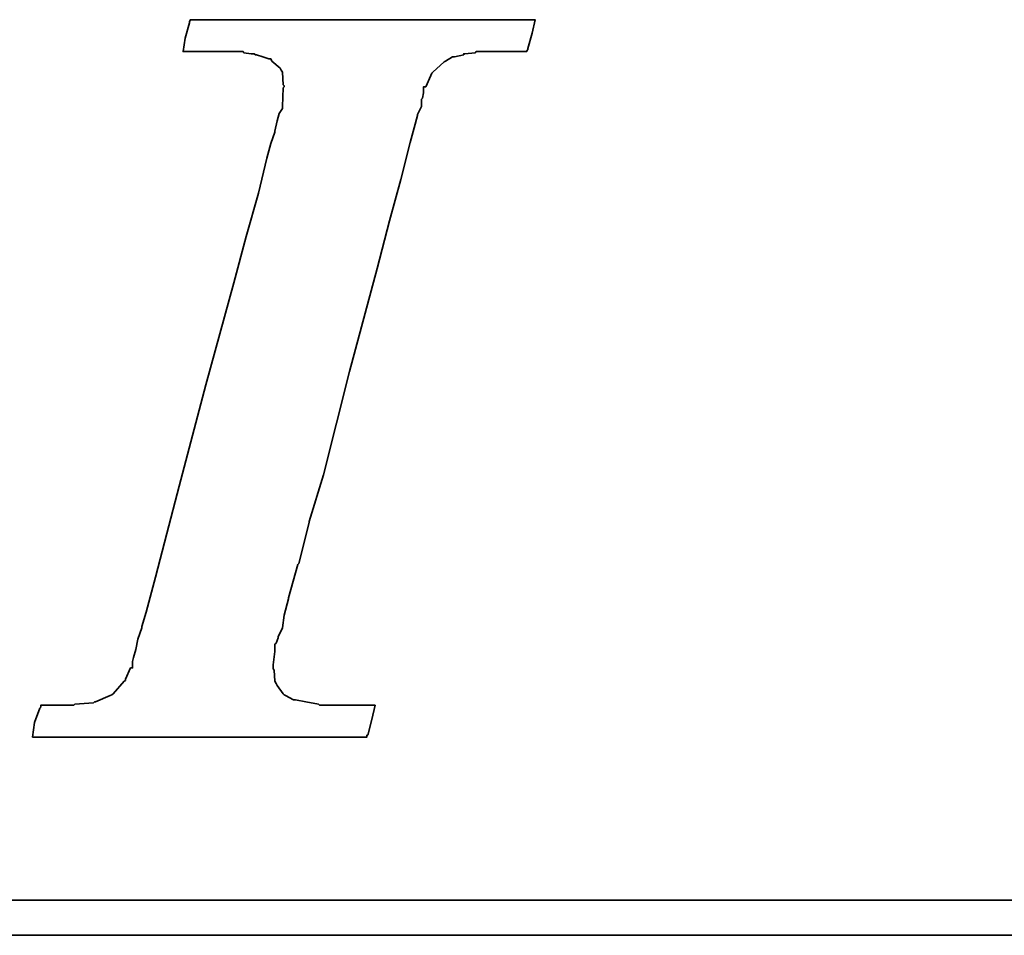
# Model space of a CAD drawing. Header units: inches. Extents: x 37 to 2454, y -1373 to 511.
# Tile 30 of 46: x 213.14 to 218.67, y 162.59 to 167.74. Entities that reach past the tile are written whole.
import ezdxf

# ---------------------------------------------------------------- set-up
doc = ezdxf.new("R2010")
doc.units = ezdxf.units.IN
doc.header["$LTSCALE"] = 0.5
doc.header["$MEASUREMENT"] = 0
doc.layers.add('DIM', color=4, linetype='Continuous')
doc.layers.add('layer 1', color=7, linetype='Continuous')

# ---------------------------------------------------------------- blocks, each defined once
blk = doc.blocks.new('TBI MOTION logo(完整正式版)')
at = {"layer": 'layer 1', "color": 22, "lineweight": 35}
for points, knots in [([(-40.59125, -7.94375), (-40.59125, -7.94375), (-40.97375, -7.94375), (-40.97375, -7.94375), (-40.97375, -7.94375), (-40.97375, -7.94375), (-41.38125, -7.94375), (-41.38125, -7.94375), (-41.38125, -7.94375), (-41.38125, -7.94375), (-41.54875, -7.94375), (-41.54875, -7.94375), (-41.54875, -7.94375), (-41.54875, -7.94375), (-41.59875, -7.94375), (-41.59875, -7.94375), (-41.59875, -7.94375), (-41.59875, -7.94375), (-41.88375, -7.94375), (-41.88375, -7.94375), (-41.88375, -7.94375), (-41.88375, -7.94375), (-41.90875, -7.91875), (-41.90875, -7.91875), (-41.90875, -7.91875), (-41.90875, -7.91875), (-42.19875, -7.87125), (-42.19875, -7.87125), (-42.19875, -7.87125), (-42.19875, -7.87125), (-42.43875, -7.82375), (-42.43875, -7.82375), (-42.43875, -7.82375), (-42.43875, -7.82375), (-42.45875, -7.82375), (-42.45875, -7.82375), (-42.45875, -7.82375), (-42.45875, -7.82375), (-42.48625, -7.82375), (-42.48625, -7.82375), (-42.48625, -7.82375), (-42.48625, -7.82375), (-42.67625, -7.72375), (-42.67625, -7.72375), (-42.67625, -7.72375), (-42.67625, -7.72375), (-42.70125, -7.70375), (-42.70125, -7.70375), (-42.70125, -7.70375), (-42.70125, -7.70375), (-42.72375, -7.67875), (-42.72375, -7.67875), (-42.72375, -7.67875), (-42.72375, -7.67875), (-42.86875, -7.48875), (-42.86875, -7.48875), (-42.86875, -7.48875), (-42.86875, -7.48875), (-42.89375, -7.43875), (-42.89375, -7.43875), (-42.89375, -7.43875), (-42.89375, -7.43875), (-42.91875, -7.38875), (-42.91875, -7.38875), (-42.91875, -7.38875), (-42.91875, -7.38875), (-42.93875, -7.12875), (-42.93875, -7.12875), (-42.93875, -7.12875), (-42.93875, -7.12875), (-42.96375, -7.10375), (-42.96375, -7.10375), (-42.96375, -7.10375), (-42.96375, -7.10375), (-42.96375, -7.05375), (-42.96375, -7.05375), (-42.96375, -7.05375), (-42.96375, -7.05375), (-42.96375, -7.00875), (-42.96375, -7.00875), (-42.96375, -7.00875), (-42.96375, -7.00875), (-42.91875, -6.69625), (-42.91875, -6.69625), (-42.91875, -6.69625), (-42.91875, -6.69625), (-42.91875, -6.62375), (-42.91875, -6.62375), (-42.91875, -6.62375), (-42.91875, -6.62375), (-42.91875, -6.59625), (-42.91875, -6.59625), (-42.91875, -6.59625), (-42.91875, -6.59625), (-42.91875, -6.57375), (-42.91875, -6.57375), (-42.91875, -6.57375), (-42.91875, -6.57375), (-42.91875, -6.52875), (-42.91875, -6.52875), (-42.91875, -6.52875), (-42.91875, -6.52875), (-42.89375, -6.50375), (-42.89375, -6.50375), (-42.89375, -6.50375), (-42.89375, -6.50375), (-42.84375, -6.38375), (-42.84375, -6.38375), (-42.84375, -6.38375), (-42.84375, -6.38375), (-42.84375, -6.35875), (-42.84375, -6.35875), (-42.84375, -6.35875), (-42.84375, -6.35875), (-42.74625, -6.14375), (-42.74625, -6.14375), (-42.74625, -6.14375), (-42.74625, -6.14375), (-42.70125, -5.85375), (-42.70125, -5.85375), (-42.70125, -5.85375), (-42.70125, -5.85375), (-42.60375, -5.47125), (-42.60375, -5.47125), (-42.60375, -5.47125), (-42.60375, -5.47125), (-42.60375, -5.44875), (-42.60375, -5.44875), (-42.60375, -5.44875), (-42.60375, -5.44875), (-42.38875, -4.67875), (-42.38875, -4.67875), (-42.38875, -4.67875), (-42.38875, -4.67875), (-42.36375, -4.65375), (-42.36375, -4.65375), (-42.36375, -4.65375), (-42.36375, -4.65375), (-42.12375, -3.69625), (-42.12375, -3.69625), (-42.12375, -3.69625), (-42.12375, -3.69625), (-42.12375, -3.67374), (-42.12375, -3.67374), (-42.12375, -3.67374), (-42.12375, -3.67374), (-41.78875, -2.59374), (-41.78875, -2.59374), (-41.78875, -2.59374), (-41.78875, -2.59374), (-41.18875, -0.19375), (-41.18875, -0.19375), (-41.18875, -0.19375), (-41.18875, -0.19375), (-40.54375, 2.20624), (-40.54375, 2.20624), (-40.54375, 2.20624), (-40.54375, 2.20624), (-40.25375, 3.30875), (-40.25375, 3.30875), (-40.25375, 3.30875), (-40.25375, 3.30875), (-39.98875, 4.27125), (-39.98875, 4.27125), (-39.98875, 4.27125), (-39.98875, 4.27125), (-39.77375, 5.13125), (-39.77375, 5.13125), (-39.77375, 5.13125), (-39.77375, 5.13125), (-39.67875, 5.47125), (-39.67875, 5.47125), (-39.67875, 5.47125), (-39.67875, 5.47125), (-39.60375, 5.75625), (-39.60375, 5.75625), (-39.60375, 5.75625), (-39.60375, 5.75625), (-39.60375, 5.78125), (-39.60375, 5.78125), (-39.60375, 5.78125), (-39.60375, 5.78125), (-39.50875, 5.97125), (-39.50875, 5.97125), (-39.50875, 5.97125), (-39.50875, 5.97125), (-39.50875, 6.13875), (-39.50875, 6.13875), (-39.50875, 6.13875), (-39.50875, 6.13875), (-39.48625, 6.16625), (-39.48625, 6.16625), (-39.48625, 6.16625), (-39.48625, 6.16625), (-39.46125, 6.28625), (-39.46125, 6.28625), (-39.46125, 6.28625), (-39.46125, 6.28625), (-39.46125, 6.42625), (-39.46125, 6.42625), (-39.46125, 6.42625), (-39.46125, 6.42625), (-39.41375, 6.42625), (-39.41375, 6.42625), (-39.41375, 6.42625), (-39.41375, 6.42625), (-39.29375, 6.69125), (-39.29375, 6.69125), (-39.29375, 6.69125), (-39.29375, 6.69125), (-39.26875, 6.74125), (-39.26875, 6.74125), (-39.26875, 6.74125), (-39.26875, 6.74125), (-39.24375, 6.76625), (-39.24375, 6.76625), (-39.24375, 6.76625), (-39.24375, 6.76625), (-38.98375, 7.00624), (-38.98375, 7.00624), (-38.98375, 7.00624), (-38.98375, 7.00624), (-38.95625, 7.02624), (-38.95625, 7.02624), (-38.95625, 7.02624), (-38.95625, 7.02624), (-38.78875, 7.12624), (-38.78875, 7.12624), (-38.78875, 7.12624), (-38.78875, 7.12624), (-38.76375, 7.12624), (-38.76375, 7.12624), (-38.76375, 7.12624), (-38.76375, 7.12624), (-38.74375, 7.12624), (-38.74375, 7.12624), (-38.74375, 7.12624), (-38.74375, 7.12624), (-38.52875, 7.17125), (-38.52875, 7.17125), (-38.52875, 7.17125), (-38.52875, 7.17125), (-38.52875, 7.19624), (-38.52875, 7.19624), (-38.52875, 7.19624), (-38.52875, 7.19624), (-38.50375, 7.19624), (-38.50375, 7.19624), (-38.50375, 7.19624), (-38.50375, 7.19624), (-38.26125, 7.21875), (-38.26125, 7.21875), (-38.26125, 7.21875), (-38.26125, 7.21875), (-38.23875, 7.24624), (-38.23875, 7.24624), (-38.23875, 7.24624), (-38.23875, 7.24624), (-38.21625, 7.24624), (-38.21625, 7.24624), (-38.21625, 7.24624), (-38.21625, 7.24624), (-38.18875, 7.24624), (-38.18875, 7.24624), (-38.18875, 7.24624), (-38.18875, 7.24624), (-37.90375, 7.24624), (-37.90375, 7.24624), (-37.90375, 7.24624), (-37.90375, 7.24624), (-37.85375, 7.24624), (-37.85375, 7.24624), (-37.85375, 7.24624), (-37.85375, 7.24624), (-37.75875, 7.24624), (-37.75875, 7.24624), (-37.75875, 7.24624), (-37.75875, 7.24624), (-37.42375, 7.24624), (-37.42375, 7.24624), (-37.42375, 7.24624), (-37.42375, 7.24624), (-37.08875, 7.24624), (-37.08875, 7.24624), (-37.08875, 7.24624), (-37.08875, 7.24624), (-37.06375, 7.24624), (-37.06375, 7.24624), (-37.06375, 7.24624), (-37.06375, 7.24624), (-37.06375, 7.26624), (-37.06375, 7.26624), (-37.06375, 7.26624), (-37.06375, 7.26624), (-37.03875, 7.29125), (-37.03875, 7.29125), (-37.03875, 7.29125), (-37.03875, 7.29125), (-37.03875, 7.31625), (-37.03875, 7.31625), (-37.03875, 7.31625), (-37.03875, 7.31625), (-36.94125, 7.67625), (-36.94125, 7.67625), (-36.94125, 7.67625), (-36.94125, 7.67625), (-36.86875, 7.98625), (-36.86875, 7.98625), (-36.86875, 7.98625), (-36.86875, 7.98625), (-36.98875, 7.98625), (-36.98875, 7.98625), (-36.98875, 7.98625), (-36.98875, 7.98625), (-37.42375, 7.98625), (-37.42375, 7.98625), (-37.42375, 7.98625), (-37.42375, 7.98625), (-37.94875, 7.98625), (-37.94875, 7.98625), (-37.94875, 7.98625), (-37.94875, 7.98625), (-38.57375, 7.98625), (-38.57375, 7.98625), (-38.57375, 7.98625), (-38.57375, 7.98625), (-39.29375, 7.98625), (-39.29375, 7.98625), (-39.29375, 7.98625), (-39.29375, 7.98625), (-40.82875, 7.98625), (-40.82875, 7.98625), (-40.82875, 7.98625), (-40.82875, 7.98625), (-42.36375, 7.98625), (-42.36375, 7.98625), (-42.36375, 7.98625), (-42.36375, 7.98625), (-43.08375, 7.98625), (-43.08375, 7.98625), (-43.08375, 7.98625), (-43.08375, 7.98625), (-43.70875, 7.98625), (-43.70875, 7.98625), (-43.70875, 7.98625), (-43.70875, 7.98625), (-44.23375, 7.98625), (-44.23375, 7.98625), (-44.23375, 7.98625), (-44.23375, 7.98625), (-44.66875, 7.98625), (-44.66875, 7.98625), (-44.66875, 7.98625), (-44.66875, 7.98625), (-44.88375, 7.98625), (-44.88375, 7.98625), (-44.88375, 7.98625), (-44.88375, 7.98625), (-44.90875, 7.94125), (-44.90875, 7.94125), (-44.90875, 7.94125), (-44.90875, 7.94125), (-44.90875, 7.91625), (-44.90875, 7.91625), (-44.90875, 7.91625), (-44.90875, 7.91625), (-45.00375, 7.55625), (-45.00375, 7.55625), (-45.00375, 7.55625), (-45.00375, 7.55625), (-45.05375, 7.24624), (-45.05375, 7.24624), (-45.05375, 7.24624), (-45.05375, 7.24624), (-44.61875, 7.24624), (-44.61875, 7.24624), (-44.61875, 7.24624), (-44.61875, 7.24624), (-44.11375, 7.24624), (-44.11375, 7.24624), (-44.11375, 7.24624), (-44.11375, 7.24624), (-43.99375, 7.24624), (-43.99375, 7.24624), (-43.99375, 7.24624), (-43.99375, 7.24624), (-43.94625, 7.24624), (-43.94625, 7.24624), (-43.94625, 7.24624), (-43.94625, 7.24624), (-43.92374, 7.24624), (-43.92374, 7.24624), (-43.92374, 7.24624), (-43.92374, 7.24624), (-43.65875, 7.24624), (-43.65875, 7.24624), (-43.65875, 7.24624), (-43.65875, 7.24624), (-43.63875, 7.21875), (-43.63875, 7.21875), (-43.63875, 7.21875), (-43.63875, 7.21875), (-43.46875, 7.19624), (-43.46875, 7.19624), (-43.46875, 7.19624), (-43.46875, 7.19624), (-43.39875, 7.19624), (-43.39875, 7.19624), (-43.39875, 7.19624), (-43.39875, 7.19624), (-43.37125, 7.17125), (-43.37125, 7.17125), (-43.37125, 7.17125), (-43.37125, 7.17125), (-43.34875, 7.17125), (-43.34875, 7.17125), (-43.34875, 7.17125), (-43.34875, 7.17125), (-43.20375, 7.12624), (-43.20375, 7.12624), (-43.20375, 7.12624), (-43.20375, 7.12624), (-43.05875, 7.07624), (-43.05875, 7.07624), (-43.05875, 7.07624), (-43.05875, 7.07624), (-43.01375, 7.07624), (-43.01375, 7.07624), (-43.01375, 7.07624), (-43.01375, 7.07624), (-42.98875, 7.02624), (-42.98875, 7.02624), (-42.98875, 7.02624), (-42.98875, 7.02624), (-42.79875, 6.86125), (-42.79875, 6.86125), (-42.79875, 6.86125), (-42.79875, 6.86125), (-42.77375, 6.81125), (-42.77375, 6.81125), (-42.77375, 6.81125), (-42.77375, 6.81125), (-42.74625, 6.76625), (-42.74625, 6.76625), (-42.74625, 6.76625), (-42.74625, 6.76625), (-42.72375, 6.47625), (-42.72375, 6.47625), (-42.72375, 6.47625), (-42.72375, 6.47625), (-42.70125, 6.45124), (-42.70125, 6.45124), (-42.70125, 6.45124), (-42.70125, 6.45124), (-42.70125, 6.42625), (-42.70125, 6.42625), (-42.70125, 6.42625), (-42.70125, 6.42625), (-42.72375, 6.40625), (-42.72375, 6.40625), (-42.72375, 6.40625), (-42.72375, 6.40625), (-42.74625, 5.97125), (-42.74625, 5.97125), (-42.74625, 5.97125), (-42.74625, 5.97125), (-42.74625, 5.94625), (-42.74625, 5.94625), (-42.74625, 5.94625), (-42.74625, 5.94625), (-42.74625, 5.92625), (-42.74625, 5.92625), (-42.74625, 5.92625), (-42.74625, 5.92625), (-42.77375, 5.87625), (-42.77375, 5.87625), (-42.77375, 5.87625), (-42.77375, 5.87625), (-42.81875, 5.80625), (-42.81875, 5.80625), (-42.81875, 5.80625), (-42.81875, 5.80625), (-42.86875, 5.63625), (-42.86875, 5.63625), (-42.86875, 5.63625), (-42.86875, 5.63625), (-42.91875, 5.39625), (-42.91875, 5.39625), (-42.91875, 5.39625), (-42.91875, 5.39625), (-42.91875, 5.37124), (-42.91875, 5.37124), (-42.91875, 5.37124), (-42.91875, 5.37124), (-43.01375, 5.10874), (-43.01375, 5.10874), (-43.01375, 5.10874), (-43.01375, 5.10874), (-43.10875, 4.77124), (-43.10875, 4.77124), (-43.10875, 4.77124), (-43.10875, 4.77124), (-43.29875, 3.95625), (-43.29875, 3.95625), (-43.29875, 3.95625), (-43.29875, 3.95625), (-43.58875, 2.95125), (-43.58875, 2.95125), (-43.58875, 2.95125), (-43.58875, 2.95125), (-43.87375, 1.87125), (-43.87375, 1.87125), (-43.87375, 1.87125), (-43.87375, 1.87125), (-44.52625, -0.50374), (-44.52625, -0.50374), (-44.52625, -0.50374), (-44.52625, -0.50374), (-45.14875, -2.85375), (-45.14875, -2.85375), (-45.14875, -2.85375), (-45.14875, -2.85375), (-45.43375, -3.95875), (-45.43375, -3.95875), (-45.43375, -3.95875), (-45.43375, -3.95875), (-45.69875, -4.96875), (-45.69875, -4.96875), (-45.69875, -4.96875), (-45.69875, -4.96875), (-45.91375, -5.78375), (-45.91375, -5.78375), (-45.91375, -5.78375), (-45.91375, -5.78375), (-46.01375, -6.11875), (-46.01375, -6.11875), (-46.01375, -6.11875), (-46.01375, -6.11875), (-46.01375, -6.14375), (-46.01375, -6.14375), (-46.01375, -6.14375), (-46.01375, -6.14375), (-46.10875, -6.40875), (-46.10875, -6.40875), (-46.10875, -6.40875), (-46.10875, -6.40875), (-46.15375, -6.64875), (-46.15375, -6.64875), (-46.15375, -6.64875), (-46.15375, -6.64875), (-46.20375, -6.83875), (-46.20375, -6.83875), (-46.20375, -6.83875), (-46.20375, -6.83875), (-46.22875, -6.93375), (-46.22875, -6.93375), (-46.22875, -6.93375), (-46.22875, -6.93375), (-46.22875, -7.07875), (-46.22875, -7.07875), (-46.22875, -7.07875), (-46.22875, -7.07875), (-46.27375, -7.07875), (-46.27375, -7.07875), (-46.27375, -7.07875), (-46.27375, -7.07875), (-46.39375, -7.34375), (-46.39375, -7.34375), (-46.39375, -7.34375), (-46.39375, -7.34375), (-46.39375, -7.36875), (-46.39375, -7.36875), (-46.39375, -7.36875), (-46.39375, -7.36875), (-46.42125, -7.38875), (-46.42125, -7.38875), (-46.42125, -7.38875), (-46.42125, -7.38875), (-46.68375, -7.67875), (-46.68375, -7.67875), (-46.68375, -7.67875), (-46.68375, -7.67875), (-46.70875, -7.70375), (-46.70875, -7.70375), (-46.70875, -7.70375), (-46.70875, -7.70375), (-46.75375, -7.72375), (-46.75375, -7.72375), (-46.75375, -7.72375), (-46.75375, -7.72375), (-47.08875, -7.87125), (-47.08875, -7.87125), (-47.08875, -7.87125), (-47.08875, -7.87125), (-47.11625, -7.87125), (-47.11625, -7.87125), (-47.11625, -7.87125), (-47.11625, -7.87125), (-47.13875, -7.89375), (-47.13875, -7.89375), (-47.13875, -7.89375), (-47.13875, -7.89375), (-47.56875, -7.91875), (-47.56875, -7.91875), (-47.56875, -7.91875), (-47.56875, -7.91875), (-47.59625, -7.94375), (-47.59625, -7.94375), (-47.59625, -7.94375), (-47.59625, -7.94375), (-47.64375, -7.94375), (-47.64375, -7.94375), (-47.64375, -7.94375), (-47.64375, -7.94375), (-47.73625, -7.94375), (-47.73625, -7.94375), (-47.73625, -7.94375), (-47.73625, -7.94375), (-48.07375, -7.94375), (-48.07375, -7.94375), (-48.07375, -7.94375), (-48.07375, -7.94375), (-48.36125, -7.94375), (-48.36125, -7.94375), (-48.36125, -7.94375), (-48.36125, -7.94375), (-48.36125, -7.96625), (-48.36125, -7.96625), (-48.36125, -7.96625), (-48.36125, -7.96625), (-48.36125, -7.99125), (-48.36125, -7.99125), (-48.36125, -7.99125), (-48.36125, -7.99125), (-48.38875, -8.01375), (-48.38875, -8.01375), (-48.38875, -8.01375), (-48.38875, -8.01375), (-48.50875, -8.34875), (-48.50875, -8.34875), (-48.50875, -8.34875), (-48.50875, -8.34875), (-48.55375, -8.68625), (-48.55375, -8.68625), (-48.55375, -8.68625), (-48.55375, -8.68625), (-48.45875, -8.68625), (-48.45875, -8.68625), (-48.45875, -8.68625), (-48.45875, -8.68625), (-48.07375, -8.68625), (-48.07375, -8.68625), (-48.07375, -8.68625), (-48.07375, -8.68625), (-47.52375, -8.68625), (-47.52375, -8.68625), (-47.52375, -8.68625), (-47.52375, -8.68625), (-46.92375, -8.68625), (-46.92375, -8.68625), (-46.92375, -8.68625), (-46.92375, -8.68625), (-46.25375, -8.68625), (-46.25375, -8.68625), (-46.25375, -8.68625), (-46.25375, -8.68625), (-46.20375, -8.68625), (-46.20375, -8.68625), (-46.20375, -8.68625), (-46.20375, -8.68625), (-44.71375, -8.68625), (-44.71375, -8.68625), (-44.71375, -8.68625), (-44.71375, -8.68625), (-43.22875, -8.68625), (-43.22875, -8.68625), (-43.22875, -8.68625), (-43.22875, -8.68625), (-42.55875, -8.68625), (-42.55875, -8.68625), (-42.55875, -8.68625), (-42.55875, -8.68625), (-42.50875, -8.68625), (-42.50875, -8.68625), (-42.50875, -8.68625), (-42.50875, -8.68625), (-41.93375, -8.68625), (-41.93375, -8.68625), (-41.93375, -8.68625), (-41.93375, -8.68625), (-41.38125, -8.68625), (-41.38125, -8.68625), (-41.38125, -8.68625), (-41.38125, -8.68625), (-40.97375, -8.68625), (-40.97375, -8.68625), (-40.97375, -8.68625), (-40.97375, -8.68625), (-40.78125, -8.68625), (-40.78125, -8.68625), (-40.78125, -8.68625), (-40.78125, -8.68625), (-40.78125, -8.63875), (-40.78125, -8.63875), (-40.78125, -8.63875), (-40.78125, -8.63875), (-40.75875, -8.63875), (-40.75875, -8.63875), (-40.75875, -8.63875), (-40.75875, -8.63875), (-40.66375, -8.27875), (-40.66375, -8.27875), (-40.66375, -8.27875), (-40.66375, -8.27875), (-40.59125, -7.94375), (-40.59125, -7.94375)], [0, 0, 0, 0, 0.00558659, 0.00558659, 0.00558659, 0.00558659, 0.01117318, 0.01117318, 0.01117318, 0.01117318, 0.01675978, 0.01675978, 0.01675978, 0.01675978, 0.02234637, 0.02234637, 0.02234637, 0.02234637, 0.02793296, 0.02793296, 0.02793296, 0.02793296, 0.03351955, 0.03351955, 0.03351955, 0.03351955, 0.03910615, 0.03910615, 0.03910615, 0.03910615, 0.04469274, 0.04469274, 0.04469274, 0.04469274, 0.05027933, 0.05027933, 0.05027933, 0.05027933, 0.05586592, 0.05586592, 0.05586592, 0.05586592, 0.06145251, 0.06145251, 0.06145251, 0.06145251, 0.06703911, 0.06703911, 0.06703911, 0.06703911, 0.0726257, 0.0726257, 0.0726257, 0.0726257, 0.07821229, 0.07821229, 0.07821229, 0.07821229, 0.08379888, 0.08379888, 0.08379888, 0.08379888, 0.08938547, 0.08938547, 0.08938547, 0.08938547, 0.09497207, 0.09497207, 0.09497207, 0.09497207, 0.10055866, 0.10055866, 0.10055866, 0.10055866, 0.10614525, 0.10614525, 0.10614525, 0.10614525, 0.11173184, 0.11173184, 0.11173184, 0.11173184, 0.11731844, 0.11731844, 0.11731844, 0.11731844, 0.12290503, 0.12290503, 0.12290503, 0.12290503, 0.12849162, 0.12849162, 0.12849162, 0.12849162, 0.13407821, 0.13407821, 0.13407821, 0.13407821, 0.1396648, 0.1396648, 0.1396648, 0.1396648, 0.1452514, 0.1452514, 0.1452514, 0.1452514, 0.15083799, 0.15083799, 0.15083799, 0.15083799, 0.15642458, 0.15642458, 0.15642458, 0.15642458, 0.16201117, 0.16201117, 0.16201117, 0.16201117, 0.16759777, 0.16759777, 0.16759777, 0.16759777, 0.17318436, 0.17318436, 0.17318436, 0.17318436, 0.17877095, 0.17877095, 0.17877095, 0.17877095, 0.18435754, 0.18435754, 0.18435754, 0.18435754, 0.18994413, 0.18994413, 0.18994413, 0.18994413, 0.19553073, 0.19553073, 0.19553073, 0.19553073, 0.20111732, 0.20111732, 0.20111732, 0.20111732, 0.20670391, 0.20670391, 0.20670391, 0.20670391, 0.2122905, 0.2122905, 0.2122905, 0.2122905, 0.21787709, 0.21787709, 0.21787709, 0.21787709, 0.22346369, 0.22346369, 0.22346369, 0.22346369, 0.22905028, 0.22905028, 0.22905028, 0.22905028, 0.23463687, 0.23463687, 0.23463687, 0.23463687, 0.24022346, 0.24022346, 0.24022346, 0.24022346, 0.24581006, 0.24581006, 0.24581006, 0.24581006, 0.25139665, 0.25139665, 0.25139665, 0.25139665, 0.25698324, 0.25698324, 0.25698324, 0.25698324, 0.26256983, 0.26256983, 0.26256983, 0.26256983, 0.26815642, 0.26815642, 0.26815642, 0.26815642, 0.27374302, 0.27374302, 0.27374302, 0.27374302, 0.27932961, 0.27932961, 0.27932961, 0.27932961, 0.2849162, 0.2849162, 0.2849162, 0.2849162, 0.29050279, 0.29050279, 0.29050279, 0.29050279, 0.29608939, 0.29608939, 0.29608939, 0.29608939, 0.30167598, 0.30167598, 0.30167598, 0.30167598, 0.30726257, 0.30726257, 0.30726257, 0.30726257, 0.31284916, 0.31284916, 0.31284916, 0.31284916, 0.31843575, 0.31843575, 0.31843575, 0.31843575, 0.32402235, 0.32402235, 0.32402235, 0.32402235, 0.32960894, 0.32960894, 0.32960894, 0.32960894, 0.33519553, 0.33519553, 0.33519553, 0.33519553, 0.34078212, 0.34078212, 0.34078212, 0.34078212, 0.34636872, 0.34636872, 0.34636872, 0.34636872, 0.35195531, 0.35195531, 0.35195531, 0.35195531, 0.3575419, 0.3575419, 0.3575419, 0.3575419, 0.36312849, 0.36312849, 0.36312849, 0.36312849, 0.36871508, 0.36871508, 0.36871508, 0.36871508, 0.37430168, 0.37430168, 0.37430168, 0.37430168, 0.37988827, 0.37988827, 0.37988827, 0.37988827, 0.38547486, 0.38547486, 0.38547486, 0.38547486, 0.39106145, 0.39106145, 0.39106145, 0.39106145, 0.39664804, 0.39664804, 0.39664804, 0.39664804, 0.40223464, 0.40223464, 0.40223464, 0.40223464, 0.40782123, 0.40782123, 0.40782123, 0.40782123, 0.41340782, 0.41340782, 0.41340782, 0.41340782, 0.41899441, 0.41899441, 0.41899441, 0.41899441, 0.42458101, 0.42458101, 0.42458101, 0.42458101, 0.4301676, 0.4301676, 0.4301676, 0.4301676, 0.43575419, 0.43575419, 0.43575419, 0.43575419, 0.44134078, 0.44134078, 0.44134078, 0.44134078, 0.44692737, 0.44692737, 0.44692737, 0.44692737, 0.45251397, 0.45251397, 0.45251397, 0.45251397, 0.45810056, 0.45810056, 0.45810056, 0.45810056, 0.46368715, 0.46368715, 0.46368715, 0.46368715, 0.46927374, 0.46927374, 0.46927374, 0.46927374, 0.47486034, 0.47486034, 0.47486034, 0.47486034, 0.48044693, 0.48044693, 0.48044693, 0.48044693, 0.48603352, 0.48603352, 0.48603352, 0.48603352, 0.49162011, 0.49162011, 0.49162011, 0.49162011, 0.4972067, 0.4972067, 0.4972067, 0.4972067, 0.5027933, 0.5027933, 0.5027933, 0.5027933, 0.50837989, 0.50837989, 0.50837989, 0.50837989, 0.51396648, 0.51396648, 0.51396648, 0.51396648, 0.51955307, 0.51955307, 0.51955307, 0.51955307, 0.52513966, 0.52513966, 0.52513966, 0.52513966, 0.53072626, 0.53072626, 0.53072626, 0.53072626, 0.53631285, 0.53631285, 0.53631285, 0.53631285, 0.54189944, 0.54189944, 0.54189944, 0.54189944, 0.54748603, 0.54748603, 0.54748603, 0.54748603, 0.55307263, 0.55307263, 0.55307263, 0.55307263, 0.55865922, 0.55865922, 0.55865922, 0.55865922, 0.56424581, 0.56424581, 0.56424581, 0.56424581, 0.5698324, 0.5698324, 0.5698324, 0.5698324, 0.57541899, 0.57541899, 0.57541899, 0.57541899, 0.58100559, 0.58100559, 0.58100559, 0.58100559, 0.58659218, 0.58659218, 0.58659218, 0.58659218, 0.59217877, 0.59217877, 0.59217877, 0.59217877, 0.59776536, 0.59776536, 0.59776536, 0.59776536, 0.60335196, 0.60335196, 0.60335196, 0.60335196, 0.60893855, 0.60893855, 0.60893855, 0.60893855, 0.61452514, 0.61452514, 0.61452514, 0.61452514, 0.62011173, 0.62011173, 0.62011173, 0.62011173, 0.62569832, 0.62569832, 0.62569832, 0.62569832, 0.63128492, 0.63128492, 0.63128492, 0.63128492, 0.63687151, 0.63687151, 0.63687151, 0.63687151, 0.6424581, 0.6424581, 0.6424581, 0.6424581, 0.64804469, 0.64804469, 0.64804469, 0.64804469, 0.65363128, 0.65363128, 0.65363128, 0.65363128, 0.65921788, 0.65921788, 0.65921788, 0.65921788, 0.66480447, 0.66480447, 0.66480447, 0.66480447, 0.67039106, 0.67039106, 0.67039106, 0.67039106, 0.67597765, 0.67597765, 0.67597765, 0.67597765, 0.68156425, 0.68156425, 0.68156425, 0.68156425, 0.68715084, 0.68715084, 0.68715084, 0.68715084, 0.69273743, 0.69273743, 0.69273743, 0.69273743, 0.69832402, 0.69832402, 0.69832402, 0.69832402, 0.70391061, 0.70391061, 0.70391061, 0.70391061, 0.70949721, 0.70949721, 0.70949721, 0.70949721, 0.7150838, 0.7150838, 0.7150838, 0.7150838, 0.72067039, 0.72067039, 0.72067039, 0.72067039, 0.72625698, 0.72625698, 0.72625698, 0.72625698, 0.73184358, 0.73184358, 0.73184358, 0.73184358, 0.73743017, 0.73743017, 0.73743017, 0.73743017, 0.74301676, 0.74301676, 0.74301676, 0.74301676, 0.74860335, 0.74860335, 0.74860335, 0.74860335, 0.75418994, 0.75418994, 0.75418994, 0.75418994, 0.75977654, 0.75977654, 0.75977654, 0.75977654, 0.76536313, 0.76536313, 0.76536313, 0.76536313, 0.77094972, 0.77094972, 0.77094972, 0.77094972, 0.77653631, 0.77653631, 0.77653631, 0.77653631, 0.78212291, 0.78212291, 0.78212291, 0.78212291, 0.7877095, 0.7877095, 0.7877095, 0.7877095, 0.79329609, 0.79329609, 0.79329609, 0.79329609, 0.79888268, 0.79888268, 0.79888268, 0.79888268, 0.80446927, 0.80446927, 0.80446927, 0.80446927, 0.81005587, 0.81005587, 0.81005587, 0.81005587, 0.81564246, 0.81564246, 0.81564246, 0.81564246, 0.82122905, 0.82122905, 0.82122905, 0.82122905, 0.82681564, 0.82681564, 0.82681564, 0.82681564, 0.83240223, 0.83240223, 0.83240223, 0.83240223, 0.83798883, 0.83798883, 0.83798883, 0.83798883, 0.84357542, 0.84357542, 0.84357542, 0.84357542, 0.84916201, 0.84916201, 0.84916201, 0.84916201, 0.8547486, 0.8547486, 0.8547486, 0.8547486, 0.8603352, 0.8603352, 0.8603352, 0.8603352, 0.86592179, 0.86592179, 0.86592179, 0.86592179, 0.87150838, 0.87150838, 0.87150838, 0.87150838, 0.87709497, 0.87709497, 0.87709497, 0.87709497, 0.88268156, 0.88268156, 0.88268156, 0.88268156, 0.88826816, 0.88826816, 0.88826816, 0.88826816, 0.89385475, 0.89385475, 0.89385475, 0.89385475, 0.89944134, 0.89944134, 0.89944134, 0.89944134, 0.90502793, 0.90502793, 0.90502793, 0.90502793, 0.91061453, 0.91061453, 0.91061453, 0.91061453, 0.91620112, 0.91620112, 0.91620112, 0.91620112, 0.92178771, 0.92178771, 0.92178771, 0.92178771, 0.9273743, 0.9273743, 0.9273743, 0.9273743, 0.93296089, 0.93296089, 0.93296089, 0.93296089, 0.93854749, 0.93854749, 0.93854749, 0.93854749, 0.94413408, 0.94413408, 0.94413408, 0.94413408, 0.94972067, 0.94972067, 0.94972067, 0.94972067, 0.95530726, 0.95530726, 0.95530726, 0.95530726, 0.96089385, 0.96089385, 0.96089385, 0.96089385, 0.96648045, 0.96648045, 0.96648045, 0.96648045, 0.97206704, 0.97206704, 0.97206704, 0.97206704, 0.97765363, 0.97765363, 0.97765363, 0.97765363, 0.98324022, 0.98324022, 0.98324022, 0.98324022, 0.98882682, 0.98882682, 0.98882682, 0.98882682, 0.99441341, 0.99441341, 0.99441341, 0.99441341, 1, 1, 1, 1]), ([(75.90875, -9.47875), (75.90875, -9.47875), (75.90875, -12.28625), (75.90875, -12.28625), (75.90875, -12.28625), (75.90875, -12.28625), (75.90875, -12.47875), (75.90875, -12.47875), (75.90875, -12.47875), (75.90875, -12.47875), (75.71625, -12.47875), (75.71625, -12.47875), (75.71625, -12.47875), (75.71625, -12.47875), (-88.32875, -12.47875), (-88.32875, -12.47875), (-88.32875, -12.47875), (-88.32875, -12.47875), (-88.32875, -13.29375), (-88.32875, -13.29375), (-88.32875, -13.29375), (-88.32875, -13.29375), (82.89125, -13.29375), (82.89125, -13.29375), (82.89125, -13.29375), (82.89125, -13.29375), (75.90875, -9.47875), (75.90875, -9.47875)], [0, 0, 0, 0, 0.14285714, 0.14285714, 0.14285714, 0.14285714, 0.28571429, 0.28571429, 0.28571429, 0.28571429, 0.42857143, 0.42857143, 0.42857143, 0.42857143, 0.57142857, 0.57142857, 0.57142857, 0.57142857, 0.71428571, 0.71428571, 0.71428571, 0.71428571, 0.85714286, 0.85714286, 0.85714286, 0.85714286, 1, 1, 1, 1])]:
    blk.add_open_spline(points, degree=3, knots=knots, dxfattribs=at)

msp = doc.modelspace()

# ---------------------------------------------------------------- block references
at = {"layer": 'DIM', "color": 7, "xscale": 0.2418647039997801, "yscale": 0.2418647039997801, "zscale": 0.2418647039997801}
msp.add_blockref('TBI MOTION logo(完整正式版)', (224.9515, 165.8036), dxfattribs=at)

doc.saveas('drawing.dxf')
